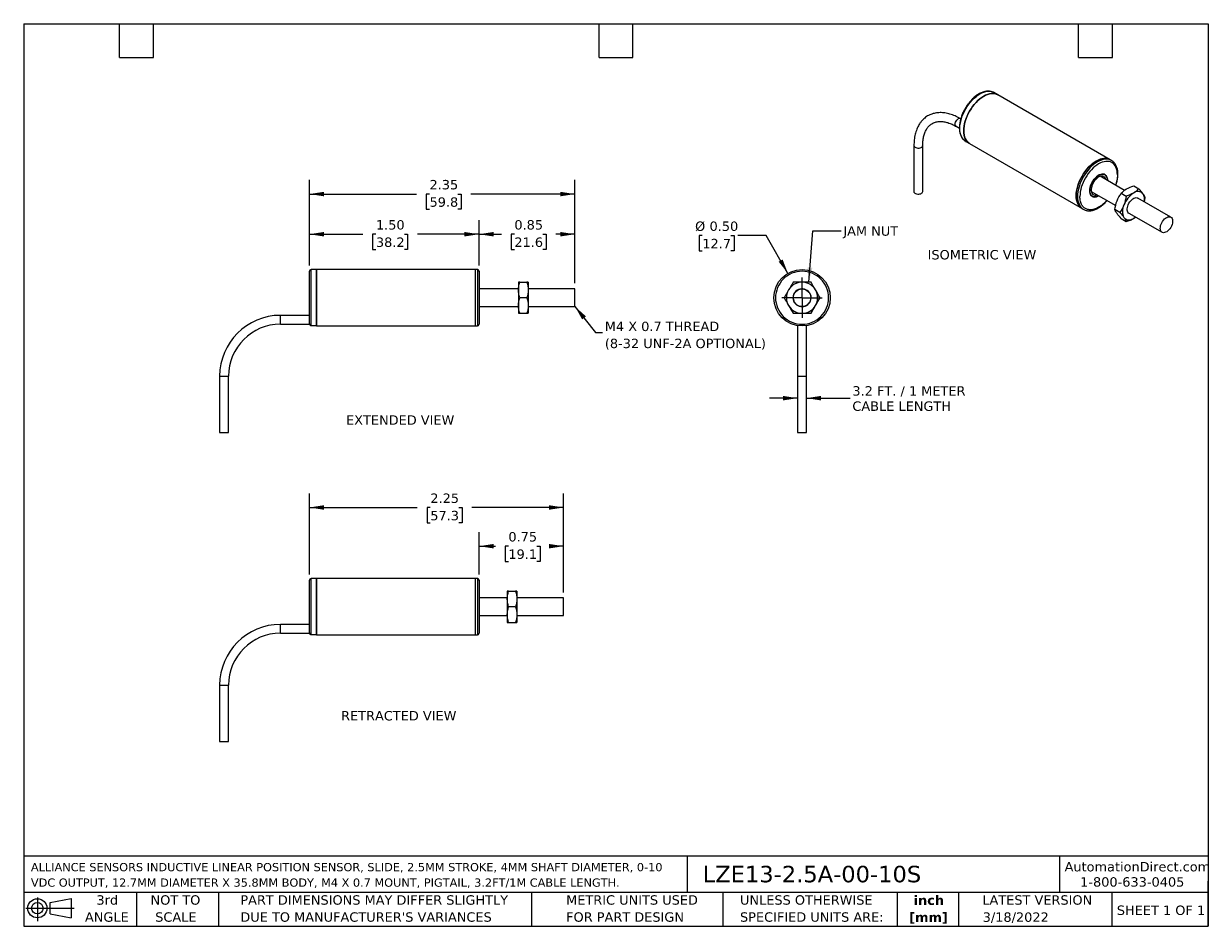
# Model space of a CAD drawing. Header units: inches. Extents: x 0.2 to 10.8, y 0.2 to 8.2.
import ezdxf

# ---------------------------------------------------------------- set-up
doc = ezdxf.new("R2010")
doc.units = ezdxf.units.IN
doc.header["$MEASUREMENT"] = 0
doc.linetypes.add('SLD-Center', pattern=[0.75, 0.6, -0.05, 0.05, -0.05])
doc.linetypes.add('SLD-Solid', pattern=[0])
doc.layers.add('CENTER', color=40, linetype='SLD-Center')
doc.layers.add('DIMENSIONS', color=140, linetype='SLD-Solid', lineweight=25)
doc.layers.add('TEXT', color=140, linetype='SLD-Solid', lineweight=25)
doc.styles.add('SLDTEXTSTYLE0', font='VERDANA.TTF')
doc.styles.add('SLDTEXTSTYLE1', font='VERDANAB.TTF')
doc.styles.get("Standard").update_dxf_attribs({"font": 'VERDANA.TTF'})
doc.dimstyles.new('SLDDIMSTYLE0', dxfattribs={"dimtxt": 0.084961, "dimasz": 0.13, "dimexe": 0, "dimexo": 0.0625, "dimgap": 0.02124, "dimtad": 0, "dimtih": 1, "dimtoh": 1, "dimrnd": 1e-09, "dimdsep": 46, "dimtxsty": 'SLDTEXTSTYLE0', "dimsah": 1, "dimcen": 0.09, "dimadec": 0, "dimazin": 2, "dimtfac": 1, "dimtofl": 0, "dimtmove": 0, "dimatfit": 3, "dimfxl": 0, "dimfrac": 2, "dimtolj": 1, "dimtzin": 12, "dimarcsym": 0})
doc.dimstyles.new('SLDDIMSTYLE1', dxfattribs={"dimtxt": 0.084961, "dimasz": 0.13, "dimexe": 0, "dimexo": 0.0625, "dimgap": 0.02124, "dimtad": 0, "dimtih": 1, "dimtoh": 1, "dimrnd": 1e-09, "dimzin": 4, "dimdsep": 46, "dimtxsty": 'SLDTEXTSTYLE0', "dimsah": 1, "dimcen": 0.09, "dimadec": 0, "dimazin": 1, "dimtfac": 1, "dimtofl": 0, "dimtmove": 0, "dimatfit": 3, "dimfxl": 0, "dimfrac": 2, "dimtolj": 1, "dimtzin": 12, "dimarcsym": 0})
doc.dimstyles.new('SLDDIMSTYLE2', dxfattribs={"dimtxt": 0.084961, "dimasz": 0.13, "dimexe": 0, "dimexo": 0.0625, "dimgap": 0.02124, "dimtad": 0, "dimtih": 1, "dimtoh": 1, "dimrnd": 1e-09, "dimzin": 12, "dimdsep": 46, "dimtxsty": 'SLDTEXTSTYLE0', "dimsah": 1, "dimcen": 0.09, "dimadec": 0, "dimazin": 3, "dimtfac": 1, "dimtofl": 0, "dimtmove": 0, "dimatfit": 3, "dimfxl": 0, "dimfrac": 2, "dimtolj": 1, "dimtzin": 12, "dimarcsym": 0})
doc.dimstyles.new('SLDDIMSTYLE3', dxfattribs={"dimtxt": 0.18, "dimasz": 0.13, "dimexe": 0, "dimexo": 0.0625, "dimgap": 0, "dimtad": 0, "dimtih": 1, "dimtoh": 1, "dimdec": 0, "dimrnd": 1e-09, "dimzin": 0, "dimdsep": 46, "dimtxsty": 'Standard', "dimsah": 1, "dimcen": 0.09, "dimadec": 0, "dimazin": 0, "dimtfac": 0.13, "dimtdec": 0, "dimtofl": 0, "dimtmove": 0, "dimatfit": 3, "dimfxl": 0, "dimfrac": 2, "dimtolj": 1, "dimtzin": 0, "dimarcsym": 0})
doc.dimstyles.new('SLDDIMSTYLE4', dxfattribs={"dimtxt": 0.084961, "dimasz": 0.13, "dimexe": 0, "dimexo": 0.0625, "dimgap": 0.02124, "dimtad": 0, "dimtih": 1, "dimtoh": 1, "dimrnd": 1e-09, "dimzin": 12, "dimdsep": 46, "dimtxsty": 'SLDTEXTSTYLE0', "dimsah": 1, "dimcen": 0.09, "dimadec": 0, "dimazin": 3, "dimtfac": 1, "dimtmove": 0, "dimatfit": 0, "dimfxl": 0, "dimfrac": 2, "dimtolj": 1, "dimtzin": 12, "dimarcsym": 0})
doc.dimstyles.new('SLDDIMSTYLE5', dxfattribs={"dimtxt": 0.084961, "dimasz": 0.13, "dimexe": 0, "dimexo": 0.0625, "dimgap": 0.02124, "dimtad": 0, "dimtih": 1, "dimtoh": 1, "dimrnd": 1e-09, "dimzin": 0, "dimdsep": 46, "dimtxsty": 'SLDTEXTSTYLE0', "dimsah": 1, "dimcen": 0, "dimadec": 0, "dimazin": 0, "dimtfac": 1, "dimtofl": 0, "dimtmove": 0, "dimatfit": 3, "dimfxl": 0, "dimfrac": 2, "dimtolj": 1, "dimtzin": 12, "dimarcsym": 0})

# ---------------------------------------------------------------- blocks, each defined once
blk = doc.blocks.new('Block11')
at = {"color": 7, "linetype": 'SLD-Solid', "lineweight": 18}
for p, q in [((0, 0.113), (0.428, 0.113)), ((0.102, 0.209), (0.102, 0)), ((0.216, 0.164), (0.401, 0.198)), ((0.216, 0.063), (0.216, 0.164)), ((0.401, 0.198), (0.401, 0.029)), ((0.216, 0.063), (0.401, 0.029))]:
    blk.add_line(p, q, dxfattribs=at)
for radius in [0.0846, 0.0506]:
    blk.add_circle((0.102, 0.113), radius, dxfattribs=at)
blk = doc.blocks.new('Block12')
at = {"color": 7, "linetype": 'Continuous'}
blk.add_blockref('Block11', (0, 0), dxfattribs=at)
blk = doc.blocks.new('SW_NOTE_0')
at = {"layer": 'TEXT', "color": 0, "char_height": 0.07292, "attachment_point": 1, "style": 'SLDTEXTSTYLE0'}
for s, insert in [('ALLIANCE SENSORS INDUCTIVE LINEAR POSITION SENSOR, SLIDE, 2.5MM STROKE, 4MM SHAFT DIAMETER, 0-10 ', (0, 0.093)), ('VDC OUTPUT, 12.7MM DIAMETER X 35.8MM BODY, M4 X 0.7 MOUNT, PIGTAIL, 3.2FT/1M CABLE LENGTH.', (0, -0.044))]:
    blk.add_mtext(s, dxfattribs=dict(at, insert=insert))
blk = doc.blocks.new('SW_NOTE_0_1')
at = {"layer": 'TEXT', "color": 0, "char_height": 0.0833, "attachment_point": 2, "style": 'SLDTEXTSTYLE1'}
for s, insert in [('inch', (0.125, 0.106)), ('[mm]', (0.122, -0.045))]:
    blk.add_mtext(s, dxfattribs=dict(at, insert=insert))
blk = doc.blocks.new('SW_NOTE_0_2')
at = {"layer": 'TEXT', "color": 0, "char_height": 0.08333, "attachment_point": 1, "style": 'SLDTEXTSTYLE0'}
for s, insert in [('UNLESS OTHERWISE ', (0, 0.106)), ('SPECIFIED UNITS ARE:', (0, -0.045))]:
    blk.add_mtext(s, dxfattribs=dict(at, insert=insert))
blk = doc.blocks.new('SW_NOTE_0_3')
at = {"layer": 'TEXT', "color": 0, "char_height": 0.08333, "attachment_point": 1, "style": 'SLDTEXTSTYLE0'}
for s, insert in [('PART DIMENSIONS MAY DIFFER SLIGHTLY ', (0, 0.106)), ("DUE TO MANUFACTURER'S VARIANCES", (0, -0.045))]:
    blk.add_mtext(s, dxfattribs=dict(at, insert=insert))
blk = doc.blocks.new('SW_NOTE_0_4')
at = {"layer": 'TEXT', "color": 0, "char_height": 0.0833, "attachment_point": 2, "style": 'SLDTEXTSTYLE0'}
for s, insert in [('NOT TO', (0.207, 0.106)), ('SCALE', (0.211, -0.045))]:
    blk.add_mtext(s, dxfattribs=dict(at, insert=insert))
blk = doc.blocks.new('SW_NOTE_0_5')
at = {"layer": 'TEXT', "color": 0, "char_height": 0.0833, "attachment_point": 2, "style": 'SLDTEXTSTYLE0'}
for s, insert in [('3rd', (0.091, 0.106)), ('ANGLE', (0.087, -0.045))]:
    blk.add_mtext(s, dxfattribs=dict(at, insert=insert))
blk = doc.blocks.new('SW_NOTE_0_6')
at = {"layer": 'TEXT', "color": 0, "char_height": 0.08333, "attachment_point": 1, "style": 'SLDTEXTSTYLE0'}
for s, insert in [('METRIC UNITS USED ', (0, 0.106)), ('FOR PART DESIGN', (0, -0.045))]:
    blk.add_mtext(s, dxfattribs=dict(at, insert=insert))
blk = doc.blocks.new('_D')
at = {"layer": 'DIMENSIONS'}
for p, q in [((4.286, 6.106), (4.286, 6.509)), ((5.136, 5.949), (5.136, 6.509)), ((4.286, 6.384), (4.484, 6.384)), ((4.599, 6.384), (4.57, 6.384)), ((4.57, 6.384), (4.57, 6.249)), ((4.851, 6.384), (4.88, 6.384)), ((4.88, 6.384), (4.88, 6.249)), ((5.136, 6.384), (4.967, 6.384)), ((4.57, 6.249), (4.599, 6.249)), ((4.88, 6.249), (4.851, 6.249))]:
    blk.add_line(p, q, dxfattribs=at)
for points in [[(4.286, 6.384), (4.416, 6.364), (4.416, 6.404)], [(5.136, 6.384), (5.006, 6.404), (5.006, 6.364)]]:
    blk.add_solid(points, dxfattribs=at)
at = {"layer": 'DIMENSIONS', "char_height": 0.0833, "attachment_point": 1, "style": 'SLDTEXTSTYLE0'}
for s, insert in [('0.85', (4.599, 6.509)), ('21.6', (4.599, 6.355))]:
    blk.add_mtext(s, dxfattribs=dict(at, insert=insert))
blk = doc.blocks.new('_D_1')
at = {"layer": 'DIMENSIONS'}
for p, q in [((2.782, 6.106), (2.782, 6.509)), ((4.286, 6.106), (4.286, 6.509)), ((2.782, 6.384), (3.257, 6.384)), ((3.372, 6.384), (3.343, 6.384)), ((3.343, 6.384), (3.343, 6.249)), ((3.624, 6.384), (3.653, 6.384)), ((3.653, 6.384), (3.653, 6.249)), ((4.286, 6.384), (3.74, 6.384)), ((3.343, 6.249), (3.372, 6.249)), ((3.653, 6.249), (3.624, 6.249))]:
    blk.add_line(p, q, dxfattribs=at)
for points in [[(2.782, 6.384), (2.912, 6.364), (2.912, 6.404)], [(4.286, 6.384), (4.156, 6.404), (4.156, 6.364)]]:
    blk.add_solid(points, dxfattribs=at)
at = {"layer": 'DIMENSIONS', "char_height": 0.0833, "attachment_point": 1, "style": 'SLDTEXTSTYLE0'}
for s, insert in [('1.50', (3.372, 6.509)), ('38.2', (3.372, 6.355))]:
    blk.add_mtext(s, dxfattribs=dict(at, insert=insert))
blk = doc.blocks.new('_D_2')
at = {"layer": 'DIMENSIONS'}
for p, q in [((2.782, 6.106), (2.782, 6.865)), ((5.136, 5.949), (5.136, 6.865)), ((2.782, 6.74), (3.732, 6.74)), ((3.847, 6.74), (3.818, 6.74)), ((3.818, 6.74), (3.818, 6.605)), ((4.099, 6.74), (4.128, 6.74)), ((4.128, 6.74), (4.128, 6.605)), ((5.136, 6.74), (4.214, 6.74)), ((3.818, 6.605), (3.847, 6.605)), ((4.128, 6.605), (4.099, 6.605))]:
    blk.add_line(p, q, dxfattribs=at)
for points in [[(2.782, 6.74), (2.912, 6.72), (2.912, 6.76)], [(5.136, 6.74), (5.006, 6.76), (5.006, 6.72)]]:
    blk.add_solid(points, dxfattribs=at)
at = {"layer": 'DIMENSIONS', "char_height": 0.0833, "attachment_point": 1, "style": 'SLDTEXTSTYLE0'}
for s, insert in [('2.35', (3.847, 6.865)), ('59.8', (3.847, 6.711))]:
    blk.add_mtext(s, dxfattribs=dict(at, insert=insert))
blk = doc.blocks.new('SW_NOTE_0_7')
at = {"layer": 'TEXT', "color": 0, "char_height": 0.08333, "attachment_point": 1, "style": 'SLDTEXTSTYLE0'}
for s, insert in [('M4 X 0.7 THREAD', (0.021, 0.095)), ('(8-32 UNF-2A OPTIONAL)', (0.021, -0.056))]:
    blk.add_mtext(s, dxfattribs=dict(at, insert=insert))
blk = doc.blocks.new('_D_3')
at = {"layer": 'DIMENSIONS'}
for p, q in [((7.11, 4.931), (6.86, 4.931)), ((7.188, 4.931), (7.576, 4.931))]:
    blk.add_line(p, q, dxfattribs=at)
for points in [[(7.11, 4.931), (6.98, 4.951), (6.98, 4.911)], [(7.188, 4.931), (7.318, 4.911), (7.318, 4.951)]]:
    blk.add_solid(points, dxfattribs=at)
at = {"layer": 'DIMENSIONS', "char_height": 0.08333, "attachment_point": 1, "style": 'SLDTEXTSTYLE0'}
for s, insert in [('3.2 FT. / 1 METER', (7.595, 5.037)), ('CABLE LENGTH', (7.595, 4.902))]:
    blk.add_mtext(s, dxfattribs=dict(at, insert=insert))
blk = doc.blocks.new('_D_4')
at = {"layer": 'DIMENSIONS'}
for p, q in [((6.265, 6.372), (6.236, 6.372)), ((6.236, 6.372), (6.236, 6.237)), ((6.517, 6.372), (6.546, 6.372)), ((6.546, 6.372), (6.546, 6.237)), ((6.831, 6.372), (6.581, 6.372)), ((7.024, 6.037), (6.831, 6.372)), ((6.236, 6.237), (6.265, 6.237)), ((6.546, 6.237), (6.517, 6.237))]:
    blk.add_line(p, q, dxfattribs=at)
blk.add_solid([(7.024, 6.037), (6.977, 6.16), (6.942, 6.14)], dxfattribs=at)
at = {"layer": 'DIMENSIONS', "char_height": 0.0833, "attachment_point": 1, "style": 'SLDTEXTSTYLE0'}
for s, insert in [('%%c', (6.201, 6.497)), ('0.50', (6.329, 6.497)), ('12.7', (6.265, 6.343))]:
    blk.add_mtext(s, dxfattribs=dict(at, insert=insert))
blk = doc.blocks.new('SW_CENTERMARKSYMBOL_0')
at = {"layer": 'CENTER', "color": 0}
for p, q in [((0, 0.1), (0, 0.178)), ((-0.1, 0), (-0.178, 0)), ((0, 0), (-0.1, 0)), ((0, 0), (0, 0.1)), ((0, 0), (0, -0.1)), ((0, 0), (0.1, 0)), ((0.1, 0), (0.178, 0)), ((0, -0.1), (0, -0.178))]:
    blk.add_line(p, q, dxfattribs=at)
blk = doc.blocks.new('_D_5')
at = {"layer": 'DIMENSIONS'}
for p, q in [((2.782, 3.367), (2.782, 4.087)), ((5.036, 3.21), (5.036, 4.087)), ((2.782, 3.962), (3.738, 3.962)), ((3.854, 3.962), (3.825, 3.962)), ((3.825, 3.962), (3.825, 3.827)), ((4.106, 3.962), (4.135, 3.962)), ((4.135, 3.962), (4.135, 3.827)), ((5.036, 3.962), (4.221, 3.962)), ((3.825, 3.827), (3.854, 3.827)), ((4.135, 3.827), (4.106, 3.827))]:
    blk.add_line(p, q, dxfattribs=at)
for points in [[(2.782, 3.962), (2.912, 3.942), (2.912, 3.982)], [(5.036, 3.962), (4.906, 3.982), (4.906, 3.942)]]:
    blk.add_solid(points, dxfattribs=at)
at = {"layer": 'DIMENSIONS', "char_height": 0.0833, "attachment_point": 1, "style": 'SLDTEXTSTYLE0'}
for s, insert in [('2.25', (3.854, 4.086)), ('57.3', (3.854, 3.932))]:
    blk.add_mtext(s, dxfattribs=dict(at, insert=insert))
blk = doc.blocks.new('_D_6')
at = {"layer": 'DIMENSIONS'}
for p, q in [((4.286, 3.367), (4.286, 3.744)), ((5.036, 3.21), (5.036, 3.744)), ((4.286, 3.619), (4.431, 3.619)), ((4.546, 3.619), (4.518, 3.619)), ((4.518, 3.619), (4.518, 3.484)), ((4.799, 3.619), (4.827, 3.619)), ((4.827, 3.619), (4.827, 3.484)), ((5.036, 3.619), (4.914, 3.619)), ((4.518, 3.484), (4.546, 3.484)), ((4.827, 3.484), (4.799, 3.484))]:
    blk.add_line(p, q, dxfattribs=at)
for points in [[(4.286, 3.619), (4.416, 3.599), (4.416, 3.639)], [(5.036, 3.619), (4.906, 3.639), (4.906, 3.599)]]:
    blk.add_solid(points, dxfattribs=at)
at = {"layer": 'DIMENSIONS', "char_height": 0.0833, "attachment_point": 1, "style": 'SLDTEXTSTYLE0'}
for s, insert in [('0.75', (4.546, 3.744)), ('19.1', (4.546, 3.59))]:
    blk.add_mtext(s, dxfattribs=dict(at, insert=insert))

msp = doc.modelspace()

# ---------------------------------------------------------------- linework, layer by layer
for p, q in [((8.849, 7.64), (8.85, 7.639)), ((8.884, 7.62), (8.85, 7.639)), ((9.881, 7.044), (8.884, 7.62)), ((8.556, 7.407), (8.553, 7.408)), ((8.514, 7.341), (8.544, 7.323)), ((8.141, 7.17), (8.141, 6.762)), ((8.219, 6.762), (8.219, 7.17)), ((8.6, 7.206), (8.634, 7.187)), ((8.634, 7.187), (9.631, 6.611)), ((9.892, 7.038), (9.881, 7.044)), ((10.008, 6.773), (9.791, 6.898)), ((9.833, 6.911), (9.827, 6.915)), ((9.713, 6.762), (9.929, 6.638)), ((9.716, 6.723), (9.722, 6.719)), ((9.978, 6.747), (10.022, 6.722)), ((10.09, 6.812), (10.134, 6.787)), ((10.418, 6.536), (10.125, 6.705)), ((10.126, 6.705), (10.13, 6.702)), ((10.129, 6.702), (10.126, 6.705)), ((10.126, 6.705), (10.128, 6.702)), ((10.184, 6.671), (10.191, 6.707)), ((9.631, 6.611), (9.642, 6.605)), ((9.966, 6.577), (9.922, 6.602)), ((9.978, 6.522), (10.022, 6.497)), ((10.047, 6.57), (10.34, 6.401)), ((10.087, 6.524), (10.105, 6.537)), ((2.845, 6.071), (2.797, 6.071)), ((2.797, 5.575), (2.797, 6.071)), ((4.255, 6.071), (2.845, 6.071)), ((2.845, 6.071), (2.845, 5.571)), ((2.845, 5.575), (2.845, 6.071)), ((4.271, 6.071), (4.255, 6.071)), ((4.255, 5.571), (4.255, 6.071)), ((4.271, 6.071), (4.271, 5.571)), ((4.636, 5.899), (4.286, 5.899)), ((4.648, 5.959), (4.71, 5.959)), ((4.722, 5.959), (4.722, 5.89)), ((5.136, 5.899), (4.722, 5.899)), ((4.722, 5.89), (4.722, 5.752)), ((5.136, 5.821), (5.136, 5.899)), ((4.71, 5.821), (4.648, 5.821)), ((5.136, 5.743), (5.136, 5.821)), ((7.212, 5.869), (7.205, 5.876)), ((7.206, 5.876), (7.208, 5.872)), ((4.286, 5.743), (4.636, 5.743)), ((4.648, 5.683), (4.71, 5.683)), ((4.722, 5.752), (4.722, 5.683)), ((4.722, 5.743), (5.136, 5.743)), ((2.782, 5.665), (2.526, 5.665)), ((2.526, 5.587), (2.526, 5.665)), ((2.526, 5.587), (2.782, 5.587)), ((2.797, 5.575), (2.845, 5.575)), ((2.845, 5.571), (4.255, 5.571)), ((4.255, 5.571), (4.271, 5.571)), ((7.11, 5.574), (7.11, 5.126)), ((7.188, 5.126), (7.188, 5.574)), ((1.987, 5.126), (1.987, 4.626)), ((1.987, 5.126), (2.065, 5.126)), ((2.065, 4.626), (2.065, 5.126)), ((7.11, 5.126), (7.11, 4.626)), ((7.11, 5.126), (7.188, 5.126)), ((7.188, 4.626), (7.188, 5.126)), ((1.987, 4.626), (2.065, 4.626)), ((7.11, 4.626), (7.188, 4.626)), ((2.845, 3.332), (2.797, 3.332)), ((2.797, 2.836), (2.797, 3.332)), ((4.255, 3.332), (2.845, 3.332)), ((2.845, 3.332), (2.845, 2.832)), ((2.845, 2.836), (2.845, 3.332)), ((4.271, 3.332), (4.255, 3.332)), ((4.255, 2.832), (4.255, 3.332)), ((4.271, 3.332), (4.271, 2.832)), ((4.536, 3.16), (4.286, 3.16)), ((4.536, 3.219), (4.536, 3.151)), ((4.536, 3.151), (4.536, 3.082)), ((4.548, 3.219), (4.61, 3.219)), ((4.622, 3.219), (4.622, 3.151)), ((5.036, 3.16), (4.622, 3.16)), ((4.622, 3.151), (4.622, 3.013)), ((5.036, 3.082), (5.036, 3.16)), ((4.536, 3.082), (4.536, 3.013)), ((4.61, 3.082), (4.548, 3.082)), ((5.036, 3.004), (5.036, 3.082)), ((4.286, 3.004), (4.536, 3.004)), ((4.536, 3.013), (4.536, 2.944)), ((4.548, 2.944), (4.61, 2.944)), ((4.622, 3.013), (4.622, 2.944)), ((4.622, 3.004), (5.036, 3.004)), ((4.622, 3.003), (4.622, 3.003)), ((2.782, 2.926), (2.526, 2.926)), ((2.526, 2.848), (2.526, 2.926)), ((2.526, 2.848), (2.782, 2.848)), ((2.797, 2.836), (2.845, 2.836)), ((2.845, 2.832), (4.255, 2.832)), ((4.255, 2.832), (4.271, 2.832)), ((1.987, 2.387), (1.987, 1.887)), ((1.987, 2.387), (2.065, 2.387)), ((2.065, 1.887), (2.065, 2.387)), ((1.987, 1.887), (2.065, 1.887))]:
    msp.add_line(p, q)
at = {"flags": 128}
for points in [[(8.6, 7.206), (8.589, 7.214), (8.579, 7.224), (8.57, 7.236), (8.562, 7.25), (8.556, 7.265), (8.552, 7.282), (8.549, 7.301), (8.548, 7.32), (8.549, 7.341), (8.552, 7.362), (8.556, 7.384), (8.562, 7.406), (8.569, 7.429), (8.578, 7.451), (8.588, 7.473), (8.6, 7.495), (8.613, 7.516), (8.627, 7.536), (8.642, 7.555), (8.657, 7.572), (8.674, 7.589), (8.691, 7.603), (8.708, 7.616), (8.725, 7.627), (8.742, 7.636), (8.76, 7.643), (8.777, 7.648), (8.793, 7.651), (8.809, 7.651), (8.824, 7.649), (8.837, 7.645), (8.849, 7.64)], [(8.884, 7.62), (8.871, 7.626), (8.857, 7.63), (8.842, 7.631), (8.827, 7.631), (8.81, 7.628), (8.794, 7.623), (8.776, 7.616), (8.759, 7.607), (8.742, 7.596), (8.725, 7.584), (8.708, 7.569), (8.691, 7.553), (8.676, 7.535), (8.661, 7.516), (8.647, 7.496), (8.634, 7.476), (8.622, 7.454), (8.612, 7.432), (8.603, 7.41), (8.596, 7.387), (8.59, 7.365), (8.586, 7.343), (8.583, 7.322), (8.582, 7.301), (8.583, 7.282), (8.586, 7.263), (8.59, 7.246), (8.596, 7.231), (8.603, 7.217), (8.612, 7.205), (8.622, 7.195), (8.634, 7.187), (8.634, 7.187)], [(8.634, 7.187), (8.623, 7.194), (8.613, 7.204), (8.604, 7.216), (8.596, 7.23), (8.59, 7.246), (8.586, 7.263), (8.583, 7.281), (8.582, 7.3), (8.583, 7.321), (8.586, 7.342), (8.59, 7.364), (8.596, 7.387), (8.603, 7.409), (8.612, 7.431), (8.622, 7.453), (8.634, 7.475), (8.647, 7.496), (8.661, 7.516), (8.676, 7.535), (8.691, 7.553), (8.708, 7.569), (8.724, 7.584), (8.742, 7.596), (8.759, 7.607), (8.776, 7.617), (8.794, 7.623), (8.81, 7.628), (8.827, 7.631), (8.843, 7.631), (8.857, 7.63), (8.871, 7.626), (8.884, 7.62)], [(8.514, 7.341), (8.512, 7.342), (8.509, 7.346), (8.506, 7.353), (8.506, 7.36), (8.507, 7.369), (8.51, 7.378), (8.515, 7.387), (8.52, 7.395), (8.527, 7.401), (8.533, 7.406)], [(8.141, 7.17), (8.142, 7.165), (8.145, 7.16), (8.151, 7.155), (8.158, 7.152), (8.167, 7.149), (8.176, 7.148), (8.186, 7.148), (8.195, 7.149), (8.204, 7.152), (8.211, 7.156), (8.216, 7.161), (8.218, 7.167), (8.219, 7.17)], [(9.631, 6.611), (9.631, 6.611), (9.619, 6.619), (9.609, 6.63), (9.6, 6.642), (9.593, 6.655), (9.587, 6.671), (9.583, 6.688), (9.58, 6.706), (9.579, 6.726), (9.58, 6.746), (9.583, 6.767), (9.587, 6.789), (9.593, 6.812), (9.6, 6.834), (9.609, 6.856), (9.619, 6.878), (9.631, 6.9), (9.644, 6.921), (9.658, 6.941), (9.673, 6.96), (9.688, 6.977), (9.705, 6.993), (9.722, 7.008), (9.739, 7.021), (9.756, 7.032), (9.773, 7.041), (9.791, 7.048), (9.807, 7.053), (9.824, 7.055), (9.839, 7.056), (9.854, 7.054), (9.868, 7.05), (9.881, 7.044)], [(9.881, 7.044), (9.868, 7.05), (9.854, 7.054), (9.839, 7.056), (9.824, 7.055), (9.807, 7.053), (9.791, 7.048), (9.773, 7.041), (9.756, 7.032), (9.739, 7.021), (9.722, 7.008), (9.705, 6.993), (9.688, 6.977), (9.673, 6.96), (9.658, 6.941), (9.644, 6.921), (9.631, 6.9), (9.619, 6.878), (9.609, 6.856), (9.6, 6.834), (9.593, 6.812), (9.587, 6.789), (9.583, 6.767), (9.58, 6.746), (9.579, 6.726), (9.58, 6.706), (9.583, 6.688), (9.587, 6.671), (9.593, 6.655), (9.6, 6.642), (9.609, 6.63), (9.619, 6.619), (9.631, 6.611), (9.631, 6.611)], [(9.892, 7.038), (9.88, 7.044), (9.866, 7.048), (9.851, 7.049), (9.835, 7.049), (9.819, 7.046), (9.802, 7.041), (9.785, 7.034), (9.767, 7.025), (9.75, 7.014), (9.733, 7.002), (9.716, 6.987), (9.7, 6.971), (9.684, 6.953), (9.669, 6.934), (9.655, 6.914), (9.642, 6.893), (9.631, 6.872), (9.62, 6.85), (9.611, 6.827), (9.604, 6.805), (9.598, 6.783), (9.594, 6.761), (9.591, 6.74), (9.591, 6.719), (9.591, 6.7), (9.594, 6.681), (9.598, 6.664), (9.604, 6.649), (9.611, 6.635), (9.62, 6.623), (9.631, 6.613), (9.642, 6.605)], [(9.857, 6.86), (9.857, 6.861), (9.856, 6.874), (9.854, 6.886), (9.849, 6.896), (9.843, 6.904), (9.836, 6.911), (9.827, 6.915), (9.818, 6.917), (9.807, 6.917), (9.796, 6.914), (9.784, 6.91), (9.772, 6.903), (9.76, 6.894), (9.749, 6.883), (9.738, 6.871), (9.729, 6.858), (9.72, 6.844), (9.713, 6.829), (9.707, 6.814), (9.702, 6.798), (9.7, 6.784), (9.699, 6.769), (9.7, 6.756), (9.702, 6.745), (9.707, 6.734), (9.713, 6.726), (9.72, 6.72), (9.729, 6.715), (9.738, 6.713), (9.749, 6.714), (9.76, 6.716), (9.772, 6.721), (9.779, 6.724)], [(9.778, 6.725), (9.772, 6.721), (9.761, 6.717), (9.749, 6.714), (9.739, 6.714), (9.729, 6.716), (9.72, 6.72), (9.713, 6.727), (9.707, 6.735), (9.703, 6.745), (9.7, 6.757), (9.7, 6.77), (9.7, 6.784), (9.703, 6.799), (9.707, 6.814), (9.713, 6.829), (9.72, 6.844), (9.729, 6.858), (9.739, 6.871), (9.749, 6.883), (9.761, 6.893), (9.772, 6.902), (9.784, 6.909), (9.795, 6.914), (9.807, 6.916), (9.817, 6.916), (9.827, 6.914), (9.836, 6.91), (9.843, 6.904), (9.849, 6.895), (9.853, 6.885), (9.856, 6.873), (9.856, 6.86), (9.856, 6.86)], [(9.843, 6.868), (9.841, 6.875), (9.837, 6.884), (9.831, 6.891), (9.824, 6.897), (9.816, 6.9), (9.806, 6.9), (9.796, 6.899), (9.786, 6.896), (9.775, 6.89), (9.765, 6.882), (9.755, 6.873), (9.745, 6.862), (9.736, 6.85), (9.729, 6.837), (9.722, 6.824), (9.717, 6.81), (9.714, 6.796), (9.712, 6.783), (9.712, 6.771), (9.714, 6.76), (9.717, 6.75), (9.722, 6.742), (9.729, 6.736), (9.736, 6.732), (9.745, 6.73), (9.755, 6.73), (9.765, 6.733), (9.765, 6.733)], [(8.141, 6.762), (8.141, 6.758), (8.144, 6.753), (8.149, 6.748), (8.156, 6.744), (8.164, 6.741), (8.174, 6.74), (8.184, 6.739), (8.193, 6.741), (8.202, 6.743), (8.209, 6.747), (8.215, 6.752), (8.218, 6.757), (8.219, 6.762)], [(10.053, 6.566), (10.049, 6.568), (10.043, 6.572), (10.037, 6.579), (10.034, 6.587), (10.031, 6.597), (10.031, 6.608), (10.033, 6.62), (10.036, 6.633), (10.04, 6.646), (10.047, 6.658), (10.054, 6.67), (10.063, 6.681), (10.072, 6.69), (10.082, 6.698), (10.091, 6.704), (10.101, 6.707), (10.11, 6.709), (10.119, 6.708), (10.126, 6.705), (10.126, 6.705)], [(10.087, 6.524), (10.099, 6.533), (10.105, 6.537)], [(10.324, 6.436), (10.325, 6.448), (10.327, 6.461), (10.332, 6.473), (10.337, 6.486), (10.345, 6.498), (10.353, 6.509), (10.362, 6.519), (10.372, 6.527), (10.382, 6.533), (10.391, 6.537), (10.401, 6.539), (10.409, 6.539), (10.417, 6.536), (10.424, 6.531), (10.429, 6.524), (10.432, 6.516), (10.434, 6.506), (10.434, 6.494), (10.432, 6.482), (10.429, 6.469), (10.424, 6.456), (10.417, 6.444), (10.409, 6.433), (10.401, 6.422), (10.391, 6.413), (10.382, 6.406), (10.372, 6.401), (10.362, 6.398), (10.353, 6.397), (10.345, 6.398), (10.337, 6.402), (10.332, 6.408), (10.327, 6.416), (10.325, 6.425), (10.324, 6.436)]]:
    msp.add_lwpolyline(points, dxfattribs=at)
for radius in [0.25, 0.078]:
    msp.add_circle((7.149, 5.821), radius)
for centre, radius, start, end in [((8.545, 7.391), 0.0188, 64.2055, 127.1049), ((10.201, 6.571), 0.211, 122.638, 159.7729), ((10.125, 6.702), 0.0606, 40.5328, 129.2482), ((10.084, 6.692), 0.101, 348.5297, 29.9416), ((10.115, 6.588), 0.126, 153.4364, 206.5636), ((10.048, 6.571), 0.0606, 220.5328, 309.2482), ((2.797, 6.056), 0.015, 90, 180), ((4.271, 6.056), 0.015, 0, 90), ((7.149, 5.821), 0.138, 150, 210), ((7.149, 5.821), 0.138, 90, 150), ((7.149, 5.821), 0.0787, 44.4775, 0), ((7.149, 5.821), 0.138, 30, 90), ((7.149, 5.821), 0.138, 330, 30), ((7.149, 5.821), 0.138, 210, 270), ((7.149, 5.821), 0.138, 270, 330), ((2.526, 5.126), 0.539, 90, 180), ((2.526, 5.126), 0.461, 90, 180), ((4.271, 5.586), 0.015, 270, 0), ((2.797, 3.317), 0.015, 90, 180), ((4.271, 3.317), 0.015, 0, 90), ((2.526, 2.387), 0.539, 90, 180), ((2.526, 2.387), 0.461, 90, 180), ((4.271, 2.847), 0.015, 270, 0)]:
    msp.add_arc(centre, radius, start, end)
for points, knots in [([(8.849, 7.64), (8.846, 7.641), (8.839, 7.645), (8.826, 7.649), (8.812, 7.652), (8.798, 7.653), (8.783, 7.652), (8.768, 7.649), (8.752, 7.644), (8.737, 7.638), (8.721, 7.63), (8.705, 7.621), (8.69, 7.61), (8.675, 7.598), (8.661, 7.584), (8.647, 7.57), (8.635, 7.556), (8.624, 7.542), (8.615, 7.53), (8.605, 7.515), (8.599, 7.505), (8.595, 7.498)], [0, 0, 0, 0, 0.0411563, 0.1000664, 0.1547586, 0.209939, 0.2655695, 0.3215242, 0.3776471, 0.4337986, 0.4898705, 0.5457581, 0.6013922, 0.6566797, 0.7114557, 0.7653832, 0.8176524, 0.8657229, 0.9047969, 0.9396615, 1, 1, 1, 1]), ([(8.553, 7.408), (8.552, 7.409), (8.543, 7.414), (8.527, 7.422), (8.505, 7.433), (8.483, 7.442), (8.46, 7.449), (8.438, 7.455), (8.416, 7.459), (8.394, 7.461), (8.372, 7.462), (8.351, 7.461), (8.33, 7.458), (8.31, 7.453), (8.29, 7.446), (8.271, 7.437), (8.253, 7.427), (8.236, 7.414), (8.22, 7.399), (8.205, 7.382), (8.191, 7.364), (8.18, 7.345), (8.17, 7.325), (8.162, 7.304), (8.155, 7.281), (8.149, 7.258), (8.145, 7.233), (8.142, 7.208), (8.141, 7.187), (8.141, 7.174), (8.141, 7.17)], [0, 0, 0, 0, 0.0051938, 0.0416589, 0.0782493, 0.1149372, 0.1517003, 0.1885158, 0.2253613, 0.2622172, 0.2990723, 0.3359301, 0.3728164, 0.4097861, 0.4469266, 0.4843571, 0.5222238, 0.5606857, 0.599866, 0.6399178, 0.6809656, 0.7181669, 0.7556767, 0.79345, 0.8314303, 0.8695564, 0.9077705, 0.9460229, 0.9842735, 1, 1, 1, 1]), ([(8.595, 7.498), (8.591, 7.491), (8.585, 7.482), (8.578, 7.467), (8.572, 7.454), (8.566, 7.439), (8.561, 7.423), (8.555, 7.406), (8.551, 7.389), (8.548, 7.372), (8.545, 7.355), (8.544, 7.338), (8.544, 7.321), (8.545, 7.305), (8.547, 7.29), (8.55, 7.275), (8.555, 7.261), (8.561, 7.248), (8.568, 7.236), (8.577, 7.225), (8.587, 7.216), (8.595, 7.209), (8.599, 7.207), (8.6, 7.206)], [0, 0, 0, 0, 0.061299, 0.086103, 0.127186, 0.169678, 0.215087, 0.262273, 0.310782, 0.360257, 0.410455, 0.461206, 0.512392, 0.563938, 0.615787, 0.667899, 0.720259, 0.772874, 0.825794, 0.879138, 0.933134, 0.988146, 1, 1, 1, 1]), ([(8.219, 7.17), (8.219, 7.172), (8.219, 7.182), (8.22, 7.199), (8.222, 7.219), (8.225, 7.239), (8.229, 7.257), (8.234, 7.274), (8.24, 7.291), (8.248, 7.306), (8.256, 7.32), (8.265, 7.333), (8.275, 7.344), (8.287, 7.355), (8.3, 7.364), (8.314, 7.372), (8.33, 7.377), (8.346, 7.381), (8.362, 7.383), (8.378, 7.384), (8.396, 7.383), (8.413, 7.38), (8.432, 7.376), (8.451, 7.37), (8.47, 7.363), (8.49, 7.354), (8.504, 7.346), (8.513, 7.341), (8.514, 7.34)], [0, 0, 0, 0, 0.012013, 0.049777, 0.087617, 0.125556, 0.163628, 0.201902, 0.240478, 0.279498, 0.319151, 0.359685, 0.401399, 0.444621, 0.489627, 0.536501, 0.58489, 0.627964, 0.670068, 0.711368, 0.752066, 0.792342, 0.832342, 0.872174, 0.911916, 0.951621, 0.991309, 1, 1, 1, 1]), ([(9.944, 6.911), (9.944, 6.962), (9.927, 7.001), (9.864, 7.037), (9.822, 7.032), (9.734, 6.982), (9.692, 6.937), (9.629, 6.829), (9.612, 6.77), (9.612, 6.719)], [0, 0, 0, 0, 0.25, 0.25, 0.5, 0.5, 0.75, 0.75, 1, 1, 1, 1]), ([(9.93, 6.817), (9.931, 6.818), (9.933, 6.825), (9.937, 6.838), (9.941, 6.855), (9.945, 6.872), (9.947, 6.889), (9.948, 6.906), (9.949, 6.923), (9.948, 6.939), (9.946, 6.954), (9.942, 6.969), (9.937, 6.983), (9.932, 6.996), (9.924, 7.008), (9.916, 7.019), (9.906, 7.028), (9.898, 7.035), (9.893, 7.037), (9.892, 7.038)], [0, 0, 0, 0, 0.012855, 0.07215, 0.133107, 0.195278, 0.258357, 0.322131, 0.386453, 0.451226, 0.516381, 0.581866, 0.647661, 0.713778, 0.780279, 0.847312, 0.915164, 0.984292, 1, 1, 1, 1]), ([(9.944, 6.911), (9.944, 6.903), (9.943, 6.887), (9.939, 6.861), (9.934, 6.838), (9.929, 6.824), (9.928, 6.819)], [0, 0, 0, 0, 0.2730267, 0.5545224, 0.8440548, 1, 1, 1, 1]), ([(9.85, 6.684), (9.846, 6.68), (9.836, 6.668), (9.819, 6.652), (9.798, 6.636), (9.778, 6.623), (9.758, 6.612), (9.737, 6.605), (9.718, 6.601), (9.701, 6.6), (9.687, 6.602), (9.673, 6.605), (9.66, 6.611), (9.649, 6.619), (9.639, 6.629), (9.63, 6.641), (9.623, 6.656), (9.617, 6.675), (9.613, 6.696), (9.612, 6.712), (9.612, 6.719)], [0, 0, 0, 0, 0.034597, 0.098643, 0.160958, 0.221419, 0.28184, 0.344156, 0.40824, 0.458303, 0.508409, 0.559537, 0.610709, 0.661837, 0.71301, 0.763072, 0.813178, 0.877224, 0.939549, 1, 1, 1, 1]), ([(9.642, 6.605), (9.645, 6.603), (9.653, 6.599), (9.666, 6.595), (9.68, 6.592), (9.695, 6.591), (9.709, 6.592), (9.725, 6.595), (9.74, 6.6), (9.756, 6.606), (9.772, 6.614), (9.787, 6.624), (9.802, 6.634), (9.817, 6.646), (9.832, 6.66), (9.843, 6.672), (9.85, 6.679), (9.852, 6.682)], [0, 0, 0, 0, 0.060009, 0.133567, 0.201857, 0.270758, 0.34022, 0.410087, 0.480164, 0.550277, 0.62029, 0.690074, 0.759541, 0.828575, 0.89697, 0.964306, 1, 1, 1, 1]), ([(2.782, 5.591), (2.782, 5.602), (2.782, 5.635), (2.782, 5.729), (2.782, 5.787), (2.782, 5.902), (2.782, 5.956), (2.782, 6.034), (2.782, 6.056), (2.782, 6.056)], [0, 0, 0, 0, 0.25, 0.25, 0.5, 0.5, 0.75, 0.75, 1, 1, 1, 1]), ([(4.286, 6.056), (4.286, 6.056), (4.286, 6.031), (4.286, 5.943), (4.286, 5.883), (4.286, 5.821)], [0, 0, 0, 0, 0.5, 0.5, 1, 1, 1, 1]), ([(7.384, 5.821), (7.384, 5.883), (7.36, 5.943), (7.272, 6.031), (7.212, 6.056), (7.087, 6.056), (7.027, 6.031), (6.939, 5.943), (6.914, 5.883), (6.914, 5.821)], [0, 0, 0, 0, 0.25, 0.25, 0.5, 0.5, 0.75, 0.75, 1, 1, 1, 1]), ([(4.636, 5.959), (4.636, 5.959), (4.636, 5.952), (4.636, 5.928), (4.636, 5.911), (4.636, 5.89)], [0, 0, 0, 0, 0.5, 0.5, 1, 1, 1, 1]), ([(4.286, 5.821), (4.286, 5.759), (4.286, 5.699), (4.286, 5.611), (4.286, 5.586), (4.286, 5.586)], [0, 0, 0, 0, 0.5, 0.5, 1, 1, 1, 1]), ([(6.914, 5.821), (6.914, 5.759), (6.939, 5.699), (7.027, 5.611), (7.087, 5.586), (7.212, 5.586), (7.272, 5.611), (7.36, 5.699), (7.384, 5.759), (7.384, 5.821)], [0, 0, 0, 0, 0.25, 0.25, 0.5, 0.5, 0.75, 0.75, 1, 1, 1, 1]), ([(7.206, 5.876), (7.207, 5.875), (7.209, 5.872), (7.212, 5.868), (7.215, 5.864), (7.218, 5.86), (7.22, 5.855), (7.223, 5.849), (7.226, 5.841), (7.228, 5.831), (7.228, 5.824), (7.228, 5.821)], [0, 0, 0, 0, 0.083894, 0.167103, 0.249977, 0.332871, 0.416138, 0.500127, 0.667148, 0.832826, 1, 1, 1, 1]), ([(7.224, 5.801), (7.225, 5.804), (7.228, 5.81), (7.228, 5.817), (7.228, 5.821)], [0, 0, 0, 0, 0.464451, 1, 1, 1, 1]), ([(4.636, 5.752), (4.636, 5.731), (4.636, 5.714), (4.636, 5.69), (4.636, 5.683), (4.636, 5.683)], [0, 0, 0, 0, 0.5, 0.5, 1, 1, 1, 1]), ([(2.782, 5.591), (2.782, 5.587), (2.783, 5.583), (2.789, 5.577), (2.793, 5.575), (2.797, 5.575)], [0, 0, 0, 0, 0.5, 0.5, 1, 1, 1, 1]), ([(2.782, 2.851), (2.782, 2.863), (2.782, 2.895), (2.782, 2.989), (2.782, 3.047), (2.782, 3.163), (2.782, 3.217), (2.782, 3.295), (2.782, 3.317), (2.782, 3.317)], [0, 0, 0, 0, 0.25, 0.25, 0.5, 0.5, 0.75, 0.75, 1, 1, 1, 1]), ([(4.286, 3.317), (4.286, 3.317), (4.286, 3.292), (4.286, 3.204), (4.286, 3.144), (4.286, 3.082)], [0, 0, 0, 0, 0.5, 0.5, 1, 1, 1, 1]), ([(4.286, 3.082), (4.286, 3.019), (4.286, 2.96), (4.286, 2.871), (4.286, 2.847), (4.286, 2.847)], [0, 0, 0, 0, 0.5, 0.5, 1, 1, 1, 1]), ([(2.782, 2.851), (2.782, 2.847), (2.783, 2.843), (2.789, 2.838), (2.793, 2.836), (2.797, 2.836)], [0, 0, 0, 0, 0.5, 0.5, 1, 1, 1, 1])]:
    msp.add_open_spline(points, degree=3, knots=knots)
for points in [[(9.941, 6.68), (9.951, 6.705), (9.963, 6.727), (9.978, 6.747)], [(9.978, 6.747), (9.991, 6.761), (10.006, 6.774), (10.025, 6.785)], [(10.022, 6.722), (10.018, 6.695), (10.012, 6.669), (10.002, 6.644)], [(10.087, 6.749), (10.068, 6.738), (10.045, 6.729), (10.022, 6.722)], [(10.025, 6.785), (10.045, 6.796), (10.067, 6.805), (10.09, 6.812)], [(10.134, 6.787), (10.121, 6.773), (10.106, 6.76), (10.087, 6.749)], [(10.171, 6.742), (10.162, 6.756), (10.149, 6.771), (10.134, 6.787)], [(10.191, 6.707), (10.187, 6.717), (10.181, 6.728), (10.171, 6.742)], [(9.922, 6.602), (9.926, 6.629), (9.931, 6.655), (9.941, 6.68)], [(10.002, 6.644), (9.993, 6.62), (9.98, 6.598), (9.966, 6.577)], [(9.941, 6.567), (9.931, 6.581), (9.926, 6.592), (9.922, 6.602)], [(9.978, 6.522), (9.963, 6.538), (9.951, 6.554), (9.941, 6.567)], [(9.966, 6.577), (9.98, 6.561), (9.993, 6.546), (10.002, 6.532)], [(10.002, 6.532), (10.012, 6.518), (10.018, 6.507), (10.022, 6.497)], [(10.022, 6.497), (10.045, 6.504), (10.068, 6.513), (10.087, 6.524)], [(4.636, 5.89), (4.636, 5.913), (4.641, 5.936), (4.648, 5.959)], [(4.648, 5.959), (4.641, 5.959), (4.636, 5.959), (4.636, 5.959)], [(4.648, 5.821), (4.641, 5.843), (4.636, 5.866), (4.636, 5.89)], [(4.636, 5.89), (4.636, 5.869), (4.636, 5.845), (4.636, 5.821)], [(4.71, 5.959), (4.718, 5.936), (4.722, 5.913), (4.722, 5.89)], [(4.722, 5.959), (4.722, 5.959), (4.718, 5.959), (4.71, 5.959)], [(4.722, 5.89), (4.722, 5.866), (4.718, 5.843), (4.71, 5.821)], [(7.03, 5.89), (7.017, 5.866), (7.003, 5.843), (6.99, 5.821)], [(7.07, 5.959), (7.057, 5.936), (7.044, 5.913), (7.03, 5.89)], [(7.149, 5.959), (7.122, 5.959), (7.096, 5.959), (7.07, 5.959)], [(7.229, 5.959), (7.203, 5.959), (7.177, 5.959), (7.149, 5.959)], [(7.269, 5.89), (7.255, 5.913), (7.242, 5.936), (7.229, 5.959)], [(7.309, 5.821), (7.296, 5.843), (7.282, 5.866), (7.269, 5.89)], [(4.636, 5.752), (4.636, 5.775), (4.641, 5.798), (4.648, 5.821)], [(4.636, 5.821), (4.636, 5.797), (4.636, 5.773), (4.636, 5.752)], [(4.71, 5.821), (4.718, 5.798), (4.722, 5.775), (4.722, 5.752)], [(6.99, 5.821), (7.003, 5.798), (7.017, 5.775), (7.03, 5.752)], [(7.269, 5.752), (7.282, 5.775), (7.296, 5.798), (7.309, 5.821)], [(4.648, 5.683), (4.641, 5.706), (4.636, 5.728), (4.636, 5.752)], [(4.636, 5.683), (4.636, 5.683), (4.641, 5.683), (4.648, 5.683)], [(4.722, 5.752), (4.722, 5.728), (4.718, 5.706), (4.71, 5.683)], [(4.71, 5.683), (4.718, 5.683), (4.722, 5.683), (4.722, 5.683)], [(7.03, 5.752), (7.044, 5.728), (7.057, 5.706), (7.07, 5.683)], [(7.07, 5.683), (7.096, 5.683), (7.122, 5.683), (7.149, 5.683)], [(7.149, 5.683), (7.177, 5.683), (7.203, 5.683), (7.229, 5.683)], [(7.229, 5.683), (7.242, 5.706), (7.255, 5.728), (7.269, 5.752)], [(4.536, 3.151), (4.536, 3.174), (4.541, 3.197), (4.548, 3.219)], [(4.548, 3.219), (4.541, 3.219), (4.536, 3.219), (4.536, 3.219)], [(4.548, 3.082), (4.541, 3.104), (4.536, 3.127), (4.536, 3.151)], [(4.61, 3.219), (4.618, 3.197), (4.622, 3.174), (4.622, 3.151)], [(4.622, 3.219), (4.622, 3.219), (4.618, 3.219), (4.61, 3.219)], [(4.622, 3.151), (4.622, 3.127), (4.618, 3.104), (4.61, 3.082)], [(4.536, 3.013), (4.536, 3.036), (4.541, 3.059), (4.548, 3.082)], [(4.61, 3.082), (4.618, 3.059), (4.622, 3.036), (4.622, 3.013)], [(4.548, 2.944), (4.541, 2.966), (4.536, 2.989), (4.536, 3.013)], [(4.536, 2.944), (4.536, 2.944), (4.541, 2.944), (4.548, 2.944)], [(4.622, 3.013), (4.622, 2.989), (4.618, 2.966), (4.61, 2.944)], [(4.61, 2.944), (4.618, 2.944), (4.622, 2.944), (4.622, 2.944)]]:
    msp.add_open_spline(points, degree=3)
at = {"layer": 'TEXT'}
for p, q in [((0.25, 8.25), (10.75, 8.25)), ((0.25, 8.25), (0.25, 0.25)), ((1.1, 7.95), (1.1, 8.25)), ((1.4, 7.95), (1.4, 8.25)), ((5.35, 7.95), (5.35, 8.25)), ((5.65, 7.95), (5.65, 8.25)), ((9.6, 7.95), (9.6, 8.25)), ((9.9, 7.95), (9.9, 8.25)), ((10.75, 8.25), (10.75, 0.25)), ((1.1, 7.95), (1.4, 7.95)), ((5.35, 7.95), (5.65, 7.95)), ((9.6, 7.95), (9.9, 7.95)), ((10.75, 0.871), (0.25, 0.871)), ((6.132, 0.871), (6.132, 0.55)), ((9.432, 0.871), (9.432, 0.55)), ((10.75, 0.25), (10.75, 0.65)), ((10.75, 0.55), (0.25, 0.55)), ((1.25, 0.55), (1.25, 0.25)), ((1.977, 0.55), (1.977, 0.25)), ((4.75, 0.55), (4.75, 0.25)), ((6.448, 0.55), (6.448, 0.25)), ((7.993, 0.55), (7.993, 0.25)), ((8.536, 0.55), (8.536, 0.25)), ((9.896, 0.55), (9.896, 0.25)), ((0.25, 0.25), (10.75, 0.25))]:
    msp.add_line(p, q, dxfattribs=at)

# ---------------------------------------------------------------- block references
at = {"layer": 'CENTER'}
msp.add_blockref('SW_CENTERMARKSYMBOL_0', (7.149, 5.821), dxfattribs=at)
at = {"layer": 'TEXT'}
for name, p in [('SW_NOTE_0_7', (5.38, 5.514)), ('SW_NOTE_0', (0.314, 0.718)), ('SW_NOTE_0_5', (0.9, 0.419)), ('SW_NOTE_0_4', (1.388, 0.419)), ('SW_NOTE_0_3', (2.17, 0.419)), ('SW_NOTE_0_6', (5.058, 0.419)), ('SW_NOTE_0_2', (6.599, 0.419)), ('SW_NOTE_0_1', (8.148, 0.417)), ('Block12', (0.269, 0.297))]:
    msp.add_blockref(name, p, dxfattribs=at)

# ---------------------------------------------------------------- texts
at = {"layer": 'TEXT', "style": 'SLDTEXTSTYLE0'}
for s, insert, char_height, attachment_point in [('JAM NUT', (7.515, 6.454), 0.0833, 1), ('ISOMETRIC VIEW', (8.262, 6.244), 0.08333, 1), ('EXTENDED VIEW', (3.107, 4.779), 0.08333, 1), ('RETRACTED VIEW', (3.063, 2.158), 0.08333, 1), ('LZE13-2.5A-00-10S', (6.268, 0.786), 0.14583, 1), ('AutomationDirect.com', (9.476, 0.82), 0.08333, 1), ('1-800-633-0405', (9.614, 0.685), 0.08333, 1), ('LATEST VERSION', (9.234, 0.525), 0.08333, 2), ('SHEET 1 OF 1', (9.939, 0.434), 0.08333, 1), ('3/18/2022', (9.043, 0.373), 0.0833, 2)]:
    msp.add_mtext(s, dxfattribs=dict(at, insert=insert, char_height=char_height, attachment_point=attachment_point))

# ---------------------------------------------------------------- dimensions: what is measured, and where the dimension line sits
at = {"layer": 'DIMENSIONS'}
for base, p1, p2, dimstyle, picture, middle in [((5.136, 6.74), (2.782, 6.056), (5.136, 5.899), 'SLDDIMSTYLE2', '_D_2', (3.973, 6.74)), ((2.782, 6.384), (4.286, 6.056), (2.782, 6.056), 'SLDDIMSTYLE1', '_D_1', (3.498, 6.384)), ((5.136, 6.384), (4.286, 6.056), (5.136, 5.899), 'SLDDIMSTYLE0', '_D', (4.725, 6.384)), ((5.036, 3.619), (4.286, 3.317), (5.036, 3.16), 'SLDDIMSTYLE0', '_D_6', (4.673, 3.619))]:
    dim = msp.add_linear_dim(base=base, p1=p1, p2=p2, dimstyle=dimstyle, dxfattribs=at)
    dim.commit()
    dim.dimension.update_dxf_attribs({"geometry": picture, "text_midpoint": middle, "dimtype": 160})
dim = msp.add_diameter_dim_2p(p1=(7.274, 5.604), p2=(7.024, 6.037), dimstyle='SLDDIMSTYLE5', dxfattribs=at)
dim.commit()
dim.dimension.update_dxf_attribs({"geometry": '_D_4', "text_midpoint": (6.391, 6.372), "dimtype": 163})
dim = msp.add_linear_dim(base=(7.188, 4.931), p1=(7.11, 4.626), p2=(7.188, 4.626), text='3.2 FT. / 1 METER\\PCABLE LENGTH', dimstyle='SLDDIMSTYLE4', dxfattribs=at)
dim.commit()
dim.dimension.update_dxf_attribs({"geometry": '_D_3', "text_midpoint": (8.101, 4.931), "dimtype": 160})
dim = msp.add_linear_dim(base=(5.036, 3.962), p1=(2.782, 3.317), p2=(5.036, 3.16), angle=0, dimstyle='SLDDIMSTYLE2', dxfattribs=at)
dim.commit()
dim.dimension.update_dxf_attribs({"geometry": '_D_5', "text_midpoint": (3.98, 3.962), "dimtype": 160})

# ---------------------------------------------------------------- leaders
at = {"layer": 'TEXT'}
for points in [[(7.209, 5.959), (7.245, 6.414), (7.495, 6.414)], [(5.136, 5.744), (5.319, 5.514), (5.38, 5.514)]]:
    msp.add_leader(points, dimstyle='SLDDIMSTYLE3', dxfattribs=at)

doc.saveas('drawing.dxf')
